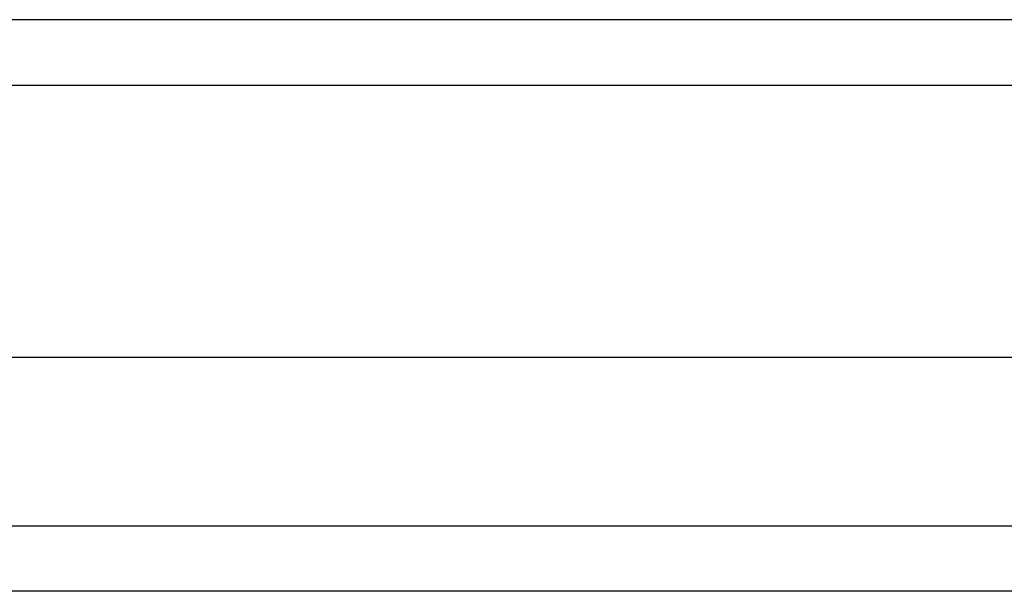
# Model space of a CAD drawing. Header units: inches. Extents: x 19 to 488, y 53 to 228.
# Tile 28 of 124: x 189.924 to 191.414, y 156.526 to 157.393. Entities that reach past the tile are written whole.
import ezdxf

# ---------------------------------------------------------------- set-up
doc = ezdxf.new("R2010")
doc.units = ezdxf.units.IN
doc.header["$MEASUREMENT"] = 0
doc.layers.add('Visible Edges(ANSI)', color=7, linetype='Continuous', lineweight=25)
doc.layers.add('Visible Tangent Edges(ANSI)', color=7, linetype='Continuous', lineweight=25)

msp = doc.modelspace()

# ---------------------------------------------------------------- linework, layer by layer
at = {"layer": 'Visible Edges(ANSI)'}
for p, q in [((215.1615, 157.3926), (167.3595, 157.3926)), ((214.5518, 156.8808), (167.9691, 156.8808)), ((214.3633, 156.5265), (168.1576, 156.5265))]:
    msp.add_line(p, q, dxfattribs=at)
at = {"layer": 'Visible Tangent Edges(ANSI)'}
for p, q in [((167.3595, 157.2936), (215.1615, 157.2936)), ((168.0276, 156.6255), (214.4933, 156.6255))]:
    msp.add_line(p, q, dxfattribs=at)

doc.saveas('drawing.dxf')
